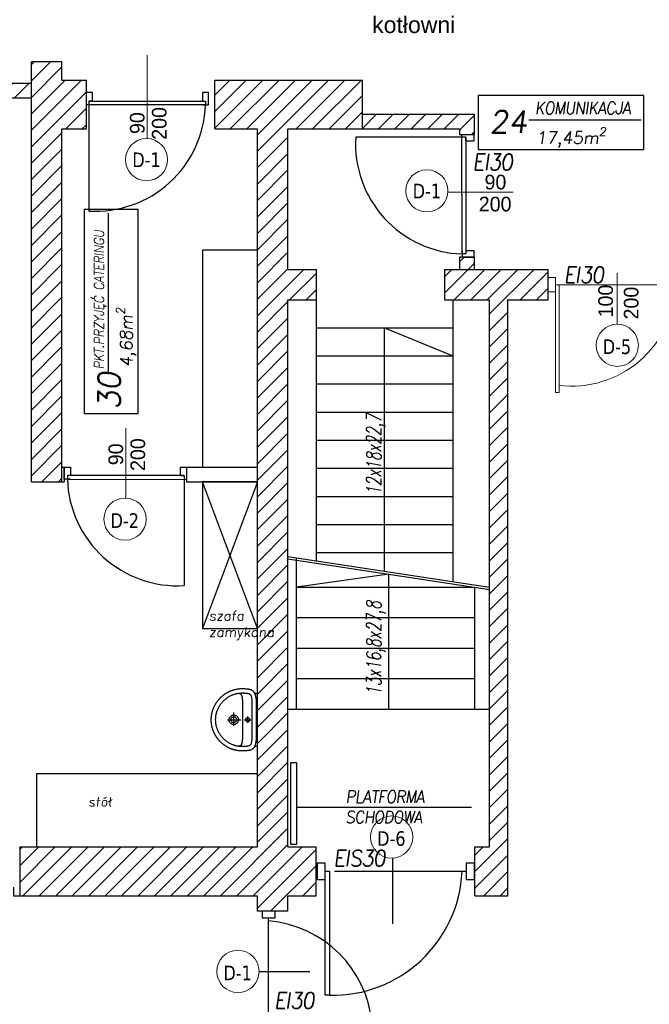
# Model space of a CAD drawing. Header units: millimetres. Extents: x -486876 to 553054, y -140324 to 834178.
# Tile 25 of 155: x -163075 to -157922, y 70003 to 78064. Entities that reach past the tile are written whole.
import ezdxf
from ezdxf import colors
from ezdxf.entities.mleader import LeaderData, LeaderLine
from ezdxf.enums import TextEntityAlignment as Align
from ezdxf.math import Vec2, Vec3

# ---------------------------------------------------------------- set-up
doc = ezdxf.new("R2010")
doc.units = ezdxf.units.MM
doc.linetypes.add('DASH2', pattern=[0.75, 0.5, -0.25])
for name, color, linetype, lineweight in [('_XREF', 252, 'DASH2', 13), ('XREF$0$0-ARKUSZ-OPIS', 8, 'Continuous', 18), ('XREF$0$okna', 8, 'Continuous', 20), ('XREF$0$ściana nośna', 8, 'Continuous', 30)]:
    doc.layers.add(name, color=color, linetype=linetype, lineweight=lineweight)
for name, color, linetype in [('XREF$0$A-ARM', 8, 'Continuous'), ('XREF$0$ArchiCAD', 8, 'Continuous'), ('XREF$0$DRZWI', 8, 'Continuous'), ('XREF$0$MEBLE', 8, 'Continuous'), ('XREF$0$nowe ściany', 8, 'Continuous'), ('XREF$0$OPIS', 8, 'Continuous'), ('XREF$0$OPISY', 8, 'Continuous'), ('XREF$0$Ppoż', 20, 'Continuous'), ('XREF$0$WIDOK', 8, 'Continuous'), ('XREF$0$WYMIARY', 9, 'Continuous'), ('XREF$0$WYPEŁNIENIA', 8, 'Continuous')]:
    doc.layers.add(name, color=color, linetype=linetype)
doc.styles.add('SANPROJEKT', font='arial.ttf', dxfattribs={"height": 200})
doc.styles.add('XREF$0$APLUS', font='arial.ttf', dxfattribs={"width": 0.6})
doc.styles.add('XREF$0$GENERATED_STYLE_1', font='txt')
doc.styles.add('XREF$0$ROMANS', font='romans.shx')
doc.styles.add('XREF$0$Simplex 0.7 Italic', font='simplex.shx', dxfattribs={"width": 0.7, "oblique": 10})
doc.styles.add('XREF$0$Standard', font='arial.ttf')
doc.styles.add('XREF$0$Verdana 0.8', font='verdana.ttf', dxfattribs={"width": 0.8})
pattern_1 = [(45, (-52999.899, 13162.694), (-6.7351921, 6.7351921), [])]

# ---------------------------------------------------------------- blocks, each defined once
blk = doc.blocks.new('XREF$0$KKP-KOLO2-B02X0201')
at = {"layer": 'XREF$0$A-ARM'}
for points in [[(-21.09, 0), (-21.12, -0.55), (-21.2, -1), (-21.34, -1.39), (-21.54, -1.76), (-21.81, -2.13), (-22.13, -2.54)], [(21.09, 0), (0, 0), (-21.09, 0)], [(22.13, -2.54), (21.81, -2.13), (21.54, -1.76), (21.34, -1.39), (21.2, -1), (21.12, -0.55), (21.09, 0)], [(25.29, -12.17), (25.29, -12.54), (25.28, -12.9), (25.27, -13.27), (25.25, -13.64), (25.22, -14), (25.19, -14.37), (25.16, -14.73), (25.12, -15.09), (25.08, -15.45), (25.03, -15.81), (24.97, -16.16), (24.91, -16.52), (24.85, -16.87), (24.78, -17.22), (24.71, -17.57), (24.63, -17.92), (24.55, -18.26), (24.46, -18.61), (24.37, -18.95), (24.27, -19.29), (24.17, -19.63), (24.06, -19.96), (23.95, -20.3), (23.83, -20.63), (23.71, -20.96), (23.59, -21.29), (23.46, -21.61), (23.33, -21.94), (23.19, -22.26), (23.05, -22.58), (22.9, -22.89), (22.75, -23.21), (22.6, -23.52), (22.44, -23.83), (22.27, -24.14), (22.11, -24.44), (21.94, -24.74), (21.76, -25.04), (21.58, -25.34), (21.4, -25.63), (21.21, -25.92), (21.02, -26.21), (20.83, -26.5), (20.63, -26.78), (20.43, -27.06), (20.22, -27.34), (20.01, -27.62), (19.8, -27.89), (19.58, -28.16), (19.36, -28.42), (19.14, -28.68), (18.91, -28.94), (18.68, -29.2), (18.45, -29.45), (18.21, -29.7), (17.97, -29.95), (17.73, -30.2), (17.48, -30.44), (17.23, -30.67), (16.98, -30.91), (16.72, -31.14), (16.46, -31.36), (16.2, -31.59), (15.93, -31.81), (15.66, -32.02), (15.39, -32.24), (15.12, -32.45), (14.84, -32.65), (14.56, -32.85), (14.28, -33.05), (13.99, -33.25), (13.7, -33.44), (13.41, -33.62), (13.12, -33.81), (12.82, -33.98), (12.52, -34.16), (12.22, -34.33), (11.91, -34.5), (11.61, -34.66), (11.3, -34.82), (10.98, -34.97), (10.67, -35.12), (10.35, -35.27), (10.03, -35.41), (9.71, -35.55), (9.39, -35.68), (9.06, -35.81), (8.74, -35.94), (8.41, -36.06), (8.07, -36.17), (7.74, -36.28), (7.4, -36.39), (7.06, -36.49), (6.72, -36.59), (6.38, -36.68), (6.04, -36.77), (5.69, -36.85), (5.35, -36.93), (5, -37), (4.65, -37.07), (4.29, -37.14), (3.94, -37.2), (3.58, -37.25), (3.23, -37.3), (2.87, -37.34), (2.51, -37.38), (2.14, -37.42), (1.78, -37.45), (1.42, -37.47), (1.05, -37.49), (0.68, -37.5), (0.31, -37.51), (-0.06, -37.51), (-0.06, -37.51), (-0.43, -37.51), (-0.8, -37.5), (-1.16, -37.49), (-1.53, -37.47), (-1.89, -37.45), (-2.26, -37.42), (-2.62, -37.38), (-2.98, -37.34), (-3.34, -37.3), (-3.7, -37.25), (-4.05, -37.2), (-4.41, -37.14), (-4.76, -37.07), (-5.11, -37), (-5.46, -36.93), (-5.81, -36.85), (-6.15, -36.77), (-6.5, -36.68), (-6.84, -36.59), (-7.18, -36.49), (-7.52, -36.39), (-7.85, -36.28), (-8.19, -36.17), (-8.52, -36.06), (-8.85, -35.94), (-9.18, -35.81), (-9.5, -35.68), (-9.83, -35.55), (-10.15, -35.41), (-10.47, -35.27), (-10.78, -35.12), (-11.1, -34.97), (-11.41, -34.82), (-11.72, -34.66), (-12.03, -34.5), (-12.33, -34.33), (-12.63, -34.16), (-12.93, -33.98), (-13.23, -33.81), (-13.52, -33.62), (-13.81, -33.44), (-14.1, -33.25), (-14.39, -33.05), (-14.67, -32.85), (-14.95, -32.65), (-15.23, -32.45), (-15.51, -32.24), (-15.78, -32.02), (-16.05, -31.81), (-16.31, -31.59), (-16.58, -31.36), (-16.84, -31.14), (-17.09, -30.91), (-17.35, -30.67), (-17.6, -30.44), (-17.84, -30.2), (-18.09, -29.95), (-18.33, -29.7), (-18.56, -29.45), (-18.8, -29.2), (-19.03, -28.94), (-19.25, -28.68), (-19.48, -28.42), (-19.7, -28.16), (-19.91, -27.89), (-20.13, -27.62), (-20.34, -27.34), (-20.54, -27.06), (-20.74, -26.78), (-20.94, -26.5), (-21.14, -26.21), (-21.33, -25.92), (-21.51, -25.63), (-21.7, -25.34), (-21.88, -25.04), (-22.05, -24.74), (-22.22, -24.44), (-22.39, -24.14), (-22.55, -23.83), (-22.71, -23.52), (-22.86, -23.21), (-23.01, -22.89), (-23.16, -22.58), (-23.3, -22.26), (-23.44, -21.94), (-23.57, -21.61), (-23.7, -21.29), (-23.83, -20.96), (-23.95, -20.63), (-24.06, -20.3), (-24.17, -19.96), (-24.28, -19.63), (-24.38, -19.29), (-24.48, -18.95), (-24.57, -18.61), (-24.66, -18.26), (-24.74, -17.92), (-24.82, -17.57), (-24.9, -17.22), (-24.96, -16.87), (-25.03, -16.52), (-25.09, -16.16), (-25.14, -15.81), (-25.19, -15.45), (-25.23, -15.09), (-25.27, -14.73), (-25.31, -14.37), (-25.34, -14), (-25.36, -13.64), (-25.38, -13.27), (-25.39, -12.9), (-25.4, -12.54), (-25.4, -12.17), (-25.4, -12.17), (-25.4, -11.8), (-25.38, -11.35), (-25.36, -10.84), (-25.33, -10.31), (-25.3, -9.77), (-25.27, -9.28), (-25.23, -8.85), (-25.19, -8.52), (-25.13, -8.07), (-25.06, -7.64), (-24.99, -7.22), (-24.91, -6.82), (-24.82, -6.44), (-24.73, -6.07), (-24.62, -5.72), (-24.51, -5.38), (-24.38, -5.06), (-24.24, -4.76), (-24.09, -4.47), (-23.93, -4.19), (-23.75, -3.93), (-23.55, -3.68), (-23.34, -3.44), (-23.11, -3.22), (-22.87, -3.01), (-22.6, -2.81), (-22.31, -2.63), (-22, -2.45), (-21.67, -2.29), (-21.32, -2.14), (-20.94, -1.99), (-20.54, -1.86), (-20.11, -1.74), (-19.66, -1.63), (-19.17, -1.53), (-19.17, -1.53), (-18.8, -1.45), (-18.41, -1.38), (-18.01, -1.32), (-17.59, -1.25), (-17.17, -1.2), (-16.73, -1.15), (-16.28, -1.1), (-15.82, -1.06), (-15.35, -1.04), (-14.87, -1.02), (-14.38, -1.01), (-0.06, -1.01), (14.27, -1.01), (14.76, -1.02), (15.23, -1.04), (15.7, -1.06), (16.16, -1.1), (16.61, -1.15), (17.05, -1.2), (17.48, -1.25), (17.9, -1.32), (18.3, -1.38), (18.69, -1.45), (19.06, -1.53), (19.54, -1.63), (20, -1.74), (20.43, -1.86), (20.83, -1.99), (21.21, -2.14), (21.56, -2.29), (21.89, -2.45), (22.2, -2.63), (22.48, -2.81), (22.75, -3.01), (23, -3.22), (23.23, -3.44), (23.44, -3.68), (23.63, -3.93), (23.81, -4.19), (23.98, -4.47), (24.13, -4.76), (24.27, -5.06), (24.39, -5.38), (24.51, -5.72), (24.61, -6.07), (24.71, -6.44), (24.79, -6.82), (24.88, -7.22), (24.95, -7.64), (25.02, -8.07), (25.08, -8.52), (25.12, -8.85), (25.15, -9.28), (25.19, -9.77), (25.22, -10.31), (25.24, -10.84), (25.27, -11.35), (25.28, -11.8), (25.29, -12.17)], [(-0.05, -33.94), (-0.61, -33.93), (-1.16, -33.92), (-1.72, -33.89), (-2.28, -33.85), (-2.7, -33.79), (-3.12, -33.73), (-3.53, -33.66), (-3.94, -33.59), (-4.34, -33.51), (-4.74, -33.42), (-5.14, -33.33), (-5.53, -33.23), (-5.93, -33.13), (-6.33, -33.02), (-6.73, -32.9), (-7.13, -32.77), (-7.53, -32.64), (-7.96, -32.47), (-8.38, -32.29), (-8.79, -32.11), (-9.2, -31.92), (-9.61, -31.73), (-10.02, -31.53), (-10.42, -31.33), (-10.8, -31.11), (-11.16, -30.89), (-11.52, -30.66), (-11.87, -30.43), (-12.22, -30.2), (-12.56, -29.97), (-12.89, -29.72), (-13.22, -29.48), (-13.55, -29.23), (-13.87, -28.97), (-14.19, -28.7), (-14.51, -28.43), (-14.82, -28.15), (-15.14, -27.86), (-15.45, -27.56), (-15.76, -27.24), (-16.06, -26.91), (-16.35, -26.58), (-16.63, -26.25), (-16.91, -25.92), (-17.17, -25.58), (-17.44, -25.24), (-17.7, -24.9), (-17.95, -24.55), (-18.2, -24.19), (-18.45, -23.82), (-18.69, -23.45), (-19.7, -21.59), (-19.87, -21.21), (-20.04, -20.83), (-20.19, -20.44), (-20.34, -20.06), (-20.49, -19.67), (-20.62, -19.28), (-20.75, -18.9), (-20.88, -18.51), (-20.99, -18.12), (-21.1, -17.73), (-21.2, -17.34), (-21.3, -16.94), (-21.38, -16.55), (-21.46, -16.15), (-21.54, -15.75), (-21.6, -15.36), (-21.66, -14.95), (-21.71, -14.55), (-21.75, -14.15), (-21.78, -13.74), (-21.81, -13.33), (-21.83, -12.92), (-21.84, -12.51), (-21.84, -12.09), (-21.84, -11.68), (-21.82, -11.26), (-21.81, -10.84), (-21.78, -10.42), (-21.76, -10), (-21.73, -9.57), (-21.69, -9.16), (-21.64, -8.74), (-21.58, -8.32), (-21.51, -7.91), (-21.43, -7.49), (-21.32, -7.09), (-21.2, -6.68), (-21.06, -6.4), (-20.88, -6.14), (-20.65, -5.9), (-20.38, -5.69), (-20.07, -5.5), (-19.73, -5.34), (-19.37, -5.2), (-18.99, -5.07), (-18.59, -4.96), (-18.17, -4.87), (-17.75, -4.8), (-17.33, -4.73), (-16.9, -4.68), (-16.49, -4.64), (-16.08, -4.61), (-15.69, -4.59), (-15.32, -4.58), (-14.98, -4.57), (-14.66, -4.56), (-14.38, -4.56), (-0.05, -4.56), (14.27, -4.56), (14.55, -4.56), (14.87, -4.57), (15.21, -4.58), (15.58, -4.59), (15.97, -4.61), (16.38, -4.64), (16.8, -4.68), (17.22, -4.73), (17.64, -4.8), (18.07, -4.87), (18.48, -4.96), (18.88, -5.07), (19.26, -5.2), (19.63, -5.34), (19.96, -5.5), (20.27, -5.69), (20.54, -5.9), (20.77, -6.14), (20.96, -6.4), (21.09, -6.68), (21.22, -7.09), (21.32, -7.49), (21.41, -7.91), (21.48, -8.32), (21.54, -8.74), (21.58, -9.16), (21.62, -9.57), (21.65, -10), (21.68, -10.42), (21.7, -10.84), (21.72, -11.26), (21.73, -11.68), (21.74, -12.09), (21.73, -12.51), (21.72, -12.92), (21.7, -13.33), (21.68, -13.74), (21.64, -14.15), (21.6, -14.55), (21.55, -14.95), (21.49, -15.36), (21.43, -15.75), (21.36, -16.15), (21.28, -16.55), (21.19, -16.94), (21.1, -17.34), (20.99, -17.73), (20.89, -18.12), (20.77, -18.51), (20.65, -18.9), (20.52, -19.28), (20.38, -19.67), (20.24, -20.06), (20.09, -20.44), (19.93, -20.83), (19.76, -21.21), (19.59, -21.59), (19.59, -21.59), (18.58, -23.45), (18.34, -23.82), (18.09, -24.19), (17.84, -24.55), (17.59, -24.9), (17.33, -25.24), (17.07, -25.58), (16.8, -25.92), (16.52, -26.25), (16.24, -26.58), (15.95, -26.91), (15.65, -27.24), (15.35, -27.56), (15.03, -27.86), (14.72, -28.15), (14.4, -28.43), (14.08, -28.7), (13.76, -28.97), (13.44, -29.23), (13.11, -29.48), (12.78, -29.72), (12.45, -29.97), (12.11, -30.2), (11.76, -30.43), (11.41, -30.66), (11.06, -30.89), (10.69, -31.11), (10.32, -31.33), (9.91, -31.53), (9.5, -31.73), (9.09, -31.92), (8.68, -32.11), (8.27, -32.29), (7.85, -32.47), (7.43, -32.64), (7.43, -32.64), (7.02, -32.77), (6.62, -32.9), (6.22, -33.02), (5.82, -33.13), (5.43, -33.23), (5.03, -33.33), (4.63, -33.42), (4.23, -33.51), (3.83, -33.59), (3.42, -33.66), (3.01, -33.73), (2.6, -33.79), (2.17, -33.85), (1.61, -33.89), (1.06, -33.92), (0.5, -33.93), (-0.05, -33.94)], [(-2.61, -7.95), (2.52, -7.95)], [(-0.04, -6.08), (0.43, -6.14), (0.85, -6.32), (1.21, -6.6), (1.49, -6.96), (1.67, -7.38), (1.73, -7.86), (1.67, -8.33), (1.49, -8.75), (1.21, -9.11), (0.85, -9.39), (0.43, -9.57), (-0.04, -9.63), (-0.51, -9.57), (-0.94, -9.39), (-1.3, -9.11), (-1.58, -8.75), (-1.75, -8.33), (-1.82, -7.86), (-1.75, -7.38), (-1.58, -6.96), (-1.3, -6.6), (-0.94, -6.32), (-0.51, -6.14), (-0.04, -6.08)], [(-0.05, -10.45), (-0.05, -5.48)], [(-21.62, -15.21), (-21.58, -14.99), (-21.53, -14.78), (-21.48, -14.58), (-21.41, -14.39), (-21.33, -14.21), (-21.24, -14.04), (-21.14, -13.87), (-21.02, -13.72), (-20.88, -13.57), (-20.72, -13.43), (-20.55, -13.3), (-20.35, -13.18), (-20.14, -13.06), (-19.9, -12.95), (-19.63, -12.85), (-19.34, -12.76), (-19.02, -12.67), (-18.67, -12.6), (-18.29, -12.53), (-17.88, -12.46), (-17.43, -12.4), (-16.96, -12.35), (-16.44, -12.31), (-15.89, -12.27), (-15.3, -12.24), (-14.67, -12.21), (-14, -12.19), (-13.28, -12.18), (-12.52, -12.17), (-11.72, -12.17)], [(-11.72, -12.17), (-0.06, -12.17), (11.6, -12.17)], [(-0.06, -15.43), (0.33, -15.45), (0.71, -15.51), (1.07, -15.6), (1.42, -15.73), (1.75, -15.89), (2.06, -16.08), (2.36, -16.3), (2.63, -16.55), (2.87, -16.82), (3.09, -17.11), (3.28, -17.43), (3.44, -17.76), (3.57, -18.11), (3.66, -18.47), (3.72, -18.85), (3.74, -19.24), (3.72, -19.62), (3.66, -20), (3.57, -20.36), (3.44, -20.71), (3.28, -21.05), (3.09, -21.36), (2.87, -21.65), (2.63, -21.92), (2.36, -22.17), (2.06, -22.39), (1.75, -22.58), (1.42, -22.74), (1.07, -22.87), (0.71, -22.96), (0.33, -23.02), (-0.06, -23.04), (-0.45, -23.02), (-0.82, -22.96), (-1.19, -22.87), (-1.54, -22.74), (-1.87, -22.58), (-2.18, -22.39), (-2.48, -22.17), (-2.75, -21.92), (-2.99, -21.65), (-3.21, -21.36), (-3.4, -21.05), (-3.56, -20.71), (-3.69, -20.36), (-3.78, -20), (-3.84, -19.62), (-3.86, -19.24), (-3.84, -18.85), (-3.78, -18.47), (-3.69, -18.11), (-3.56, -17.76), (-3.4, -17.43), (-3.21, -17.11), (-2.99, -16.82), (-2.75, -16.55), (-2.48, -16.3), (-2.18, -16.08), (-1.87, -15.89), (-1.54, -15.73), (-1.19, -15.6), (-0.82, -15.51), (-0.45, -15.45), (-0.06, -15.43)], [(-0.06, -24.21), (-0.06, -13.57)], [(11.6, -12.17), (12.41, -12.17), (13.17, -12.18), (13.88, -12.19), (14.55, -12.21), (15.18, -12.24), (15.78, -12.27), (16.33, -12.31), (16.84, -12.35), (17.32, -12.4), (17.77, -12.46), (18.18, -12.53), (18.56, -12.6), (18.9, -12.67), (19.22, -12.76), (19.52, -12.85), (19.78, -12.95), (20.02, -13.06), (20.24, -13.18), (20.44, -13.3), (20.61, -13.43), (20.76, -13.57), (20.9, -13.72), (21.02, -13.87), (21.13, -14.04), (21.22, -14.21), (21.3, -14.39), (21.36, -14.58), (21.42, -14.78), (21.47, -14.99), (21.51, -15.21)], [(4.89, -19.26), (-5.94, -19.26)], [(-0.06, -16.9), (0.36, -16.94), (0.75, -17.05), (1.12, -17.22), (1.44, -17.45), (1.72, -17.73), (1.95, -18.06), (2.13, -18.42), (2.23, -18.82), (2.27, -19.24), (2.23, -19.65), (2.13, -20.05), (1.95, -20.41), (1.72, -20.74), (1.44, -21.02), (1.12, -21.25), (0.75, -21.42), (0.36, -21.53), (-0.06, -21.57), (-0.48, -21.53), (-0.87, -21.42), (-1.23, -21.25), (-1.56, -21.02), (-1.84, -20.74), (-2.07, -20.41), (-2.24, -20.05), (-2.35, -19.65), (-2.39, -19.24), (-2.35, -18.82), (-2.24, -18.42), (-2.07, -18.06), (-1.84, -17.73), (-1.56, -17.45), (-1.23, -17.22), (-0.87, -17.05), (-0.48, -16.94), (-0.06, -16.9)]]:
    blk.add_lwpolyline(points, dxfattribs=at)
blk = doc.blocks.new('XREF')
at = {"layer": 'XREF$0$WYPEŁNIENIA'}
h = blk.add_hatch(dxfattribs=at)
h.set_pattern_fill('ANSI31', color=256, scale=3)
h.set_pattern_definition(pattern_1)
h.paths.add_polyline_path([(3556.78, 10801.78), (3507.62, 10801.78), (3507.62, 10786.78), (3556.78, 10786.78)])
h.paths.add_polyline_path([(3580.36, 10801.78), (3556.78, 10801.78), (3556.78, 10786.78), (3580.36, 10786.78)])
h.paths.add_polyline_path([(3900.02, 10651.78), (3796.56, 10651.78), (3796.56, 10666.78), (3766.56, 10666.78), (3766.56, 10651.78), (3724.56, 10651.78), (3724.56, 10611.78), (3766.56, 10611.78), (3766.56, 10496.78), (3709.56, 10496.78), (3709.56, 10471.78), (3766.56, 10471.78), (3766.56, 10606.94), (3796.56, 10606.94), (3796.56, 10466.78), (3796.56, 10476.78), (3796.56, 10476.78), (3796.56, 10611.78), (3900.02, 10611.78)])
h.paths.add_polyline_path([(3599.56, 10496.78), (3514.68, 10496.78), (3514.68, 10471.78), (3551.56, 10471.78), (3551.56, 10024.04), (3539.56, 10024.04), (3539.56, 9984.04), (3566.56, 9984.04), (3566.56, 10471.78), (3599.56, 10471.78)])
h.paths.add_polyline_path([(4136.56, 9911.78), (4126.56, 9911.78), (4126.56, 9971.94), (4126.56, 10361.95), (4096.56, 10361.95), (4096.56, 10346.78), (4096.56, 10131.78), (3896.56, 10131.78), (3896.56, 10170.11), (3796.56, 10170.11), (3796.56, 10176.78), (3766.56, 10176.78), (3766.56, 10058.38), (3796.56, 10058.38), (3796.56, 10096.78), (3886.56, 10096.78), (3886.56, 10106.78), (4096.56, 10106.78), (4096.56, 9971.94), (4096.56, 9911.78), (3771.56, 9911.78), (3771.56, 9779.12), (3796.56, 9779.12), (3796.56, 9816.78), (3886.56, 9816.78), (3886.56, 9881.78), (4016.56, 9881.78), (4016.56, 9851.78), (4061.56, 9851.78), (4061.56, 9881.78), (4136.56, 9881.78)])
h.paths.add_polyline_path([(3817.24, 9855.2), (3831.24, 9855.2), (3831.24, 9841.2), (3817.24, 9841.2)], flags=16)
h.paths.add_polyline_path([(3840.64, 9855.2), (3854.64, 9855.2), (3854.64, 9841.2), (3840.64, 9841.2)], flags=16)
h.paths.add_polyline_path([(3817.24, 10127.11), (3817.24, 10141.11), (3831.24, 10141.11), (3831.24, 10127.11)], flags=16)
edge = h.paths.add_edge_path(flags=0)
edge.add_arc((3824.24, 10134.11), 7, 0, 360)
h.paths.add_polyline_path([(3840.64, 10127.11), (3840.64, 10141.11), (3854.64, 10141.11), (3854.64, 10127.11)], flags=16)
h.paths.add_polyline_path([(3817.24, 10147.81), (3817.24, 10161.81), (3831.24, 10161.81), (3831.24, 10147.81)], flags=16)
h.paths.add_polyline_path([(3840.64, 10147.81), (3840.64, 10161.81), (3854.64, 10161.81), (3854.64, 10147.81)], flags=16)
h.paths.add_polyline_path([(3802.73, 10317.13), (3796.56, 10317.13), (3796.56, 10305.13), (3803.04, 10305.13)], flags=17)
h.paths.add_polyline_path([(3802.12, 10317.13), (3800.7, 10317.13), (3802.73, 10305.13), (3802.73, 10315.74)], flags=16)
h = blk.add_hatch(dxfattribs=at)
h.set_pattern_fill('ANSI31', color=256, scale=3)
h.set_pattern_definition(pattern_1)
h.paths.add_polyline_path([(2558.56, 10304.91), (2546.56, 10304.91), (2546.56, 10206.27), (2556.56, 10206.27), (2558.56, 10206.27)])
h.paths.add_polyline_path([(2558.56, 10106.27), (2546.56, 10106.27), (2546.56, 10024.04), (2558.56, 10024.04)])
h.paths.add_polyline_path([(2161.56, 9779.12), (2121.56, 9779.12), (2121.56, 9694.37), (2161.56, 9694.37)])
h.paths.add_polyline_path([(2161.56, 9424.37), (2121.56, 9424.37), (2121.56, 9247.17), (1876.56, 9247.17), (1846.56, 9247.17), (1846.56, 9224.37), (2134.58, 9224.37), (2134.58, 9090.15), (2519.93, 9090.15), (2519.93, 9115.15), (2161.56, 9115.15)])
h.paths.add_polyline_path([(1876.56, 9441.47), (1846.56, 9441.47), (1846.56, 9404.47), (1876.56, 9404.47)])
h.paths.add_polyline_path([(1876.56, 9715.37), (1846.56, 9715.37), (1846.56, 9678.37), (1876.56, 9678.37)])
h.paths.add_polyline_path([(2699.1, 9115.15), (2648.93, 9115.15), (2648.93, 9090.15), (2699.1, 9090.15)])
h.paths.add_polyline_path([(2878.28, 9115.15), (2833.43, 9115.15), (2833.43, 9090.15), (2878.28, 9090.15)])
h.paths.add_polyline_path([(3386.56, 9321.43), (3541.76, 9319.38), (3541.76, 9339.38), (3386.56, 9341.43), (3386.56, 9472.15), (3361.56, 9472.15), (3361.56, 9115.15), (3007.28, 9115.15), (3007.28, 9090.15), (3386.56, 9090.15)])
h.paths.add_polyline_path([(3386.56, 9779.12), (3361.56, 9779.12), (3361.56, 9622.15), (3386.56, 9622.15)])
h.paths.add_polyline_path([(3386.56, 9871.31), (3361.56, 9871.31), (3361.56, 9779.12), (3386.56, 9779.12)])
h.paths.add_polyline_path([(3409.56, 10024.04), (3386.56, 10024.04), (3386.56, 10471.78), (3409.68, 10471.78), (3409.68, 10496.78), (3386.56, 10496.78), (3386.56, 10611.78), (3447.56, 10611.78), (3447.56, 10651.78), (3326.56, 10651.78), (3326.56, 10611.78), (3361.56, 10611.78), (3361.56, 10024.04), (3167, 10024.04), (3167, 9984.04), (3361.56, 9984.04), (3361.56, 9971.31), (3386.56, 9971.31), (3386.56, 9984.04), (3409.56, 9984.04)])
h.paths.add_polyline_path([(3221.56, 10651.78), (3201.56, 10651.78), (3201.56, 10666.78), (3176.56, 10666.78), (3176.56, 10322.95), (3201.56, 10322.95), (3201.56, 10611.78), (3221.56, 10611.78)])
h.paths.add_polyline_path([(2666.56, 10481.33), (2666.56, 10497.95), (2646.56, 10497.95), (2646.56, 10392.95), (2666.56, 10392.95)])
h.paths.add_polyline_path([(2833.43, 10649.37), (2666.56, 10649.37), (2666.56, 10637.37), (2833.43, 10637.37)])
h.paths.add_polyline_path([(2896.56, 10649.37), (2833.56, 10649.37), (2833.56, 10589.37), (2896.56, 10589.37)])
h.paths.add_polyline_path([(2896.56, 10649.37), (2884.56, 10649.37)])
h.paths.add_polyline_path([(3055.46, 10649.37), (2896.56, 10649.37), (2896.56, 10637.37), (3055.46, 10637.37)])
h.paths.add_polyline_path([(3033.87, 10637.37), (3021.87, 10637.37), (3021.87, 10496.71), (3033.87, 10496.71)])
h.paths.add_polyline_path([(3176.56, 10649.37), (3155.46, 10649.37), (3155.46, 10637.37), (3176.56, 10637.37)])
h.paths.add_polyline_path([(2806.56, 10316.91), (2666.56, 10316.91), (2666.56, 10304.91), (2794.56, 10304.91), (2794.56, 10223.94), (2806.56, 10223.94)])
h = blk.add_hatch(dxfattribs=at)
h.set_pattern_fill('ANSI31', color=256, scale=3)
h.set_pattern_definition(pattern_1)
h.paths.add_polyline_path([(3539, 10506.94), (3527, 10506.94), (3527, 10496.78), (3539, 10496.78)])
h.paths.add_polyline_path([(3539, 10623.78), (3507.62, 10623.78), (3507.62, 10611.78), (3527, 10611.78), (3527, 10606.94), (3539, 10606.94)])
h.paths.add_polyline_path([(3507.62, 10623.78), (3465.86, 10623.78), (3465.86, 10611.78), (3507.62, 10611.78)])
h.paths.add_polyline_path([(3465.86, 10623.78), (3447.56, 10623.78), (3447.56, 10611.78), (3465.86, 10611.78)])
at = {"layer": 'XREF$0$DRZWI'}
for p, q in [((3472.06, 10014.81), (3472.06, 9961)), ((3424.7, 10004.04), (3532.44, 10004.04)), ((3519.41, 10004.04), (3532.44, 10004.04)), ((3370.67, 9877.93), (3370.67, 9966.01)), ((3370.67, 9963.37), (3370.67, 9966.01)), ((3362.86, 9921.97), (3404.36, 9921.97))]:
    blk.add_line(p, q, dxfattribs=at)
for points in [[(3226.56, 10634.58), (3226.56, 10641.58), (3221.56, 10641.58)], [(3316.56, 10641.58), (3316.56, 10634.66)], [(3316.56, 10631.58), (3321.56, 10631.58), (3321.56, 10641.58), (3316.56, 10641.58)], [(3223.56, 10634.58), (3319.06, 10634.58), (3319.06, 10631.58), (3319.06, 10631.58), (3221.56, 10631.49)], [(3226.56, 10634.58), (3223.56, 10634.58), (3223.56, 10544.58), (3223.56, 10544.58)], [(3532, 10601.94), (3532, 10604.94), (3442, 10604.94), (3442, 10604.94)], [(3532, 10604.94), (3532, 10509.44), (3529, 10509.44), (3529, 10509.44), (3528.92, 10606.94)], [(3532, 10601.94), (3539, 10601.94), (3539, 10606.94)], [(3529, 10511.94), (3529, 10506.94), (3539, 10506.94), (3539, 10511.94)], [(3539, 10511.94), (3532.08, 10511.94)], [(3208.52, 10324.95), (3203.52, 10324.95), (3203.52, 10334.95), (3208.52, 10334.95)], [(3208.52, 10334.95), (3208.52, 10328.04)], [(3298.52, 10327.95), (3298.52, 10334.95), (3303.52, 10334.95)], [(3301.52, 10327.95), (3206.02, 10327.95), (3206.02, 10324.95), (3206.02, 10324.95), (3303.52, 10324.87)], [(3298.52, 10327.95), (3301.52, 10327.95), (3301.52, 10237.95), (3301.52, 10237.95)], [(3417.07, 10004.04), (3420.46, 10004.04), (3420.46, 9902.61), (3417.07, 9902.61), (3417.07, 9997.27), (3417.07, 10010.8), (3410.31, 10010.8), (3410.31, 9997.27), (3417.07, 9997.27)], [(3162, 9991.04), (3162, 9984.04), (3167, 9984.04)]]:
    blk.add_lwpolyline(points, dxfattribs=at)
blk.add_lwpolyline([(3532.44, 9997.27), (3539.21, 9997.27), (3539.21, 10010.8), (3532.44, 10010.8)], close=True, dxfattribs=at)
at = {"layer": 'XREF$0$DRZWI', "ltscale": 0.8}
blk.add_lwpolyline([(3375.97, 9966.01), (3375.97, 9971.31), (3365.38, 9971.31), (3365.38, 9966.01)], close=True, dxfattribs=at)
at = {"layer": 'XREF$0$DRZWI'}
for centre, radius, start, end in [((3229, 10634.52), 90.11, 266.53875, 358.12796), ((3531.94, 10599.5), 90.11, 176.53875, 268.12796), ((3296.08, 10327.9), 90.11, 181.87204, 273.46125), ((3423.01, 10008.73), 106.15, 268.62211, 357.46327), ((3363.2, 9871.21), 92.46, 4.98795, 85.36464)]:
    blk.add_arc(centre, radius, start, end, dxfattribs=at)
at = {"layer": 'XREF$0$MEBLE'}
for p, q in [((3361.56, 10512.51), (3316.56, 10512.51)), ((3316.56, 10512.51), (3316.56, 10334.95)), ((3361.56, 10322.95), (3316.56, 10322.95)), ((3316.56, 10322.95), (3316.56, 10202.95)), ((3361.56, 10202.95), (3316.56, 10322.95)), ((3361.56, 10322.95), (3316.56, 10202.95)), ((3316.56, 10202.95), (3361.56, 10202.95)), ((3181.04, 10084.04), (3361.56, 10084.04)), ((3181.04, 10024.04), (3181.04, 10084.04))]:
    blk.add_line(p, q, dxfattribs=at)
at = {"layer": 'XREF$0$nowe ściany'}
for p, q in [((3201.56, 10666.78), (3176.56, 10666.78)), ((3155.46, 10649.37), (3176.56, 10649.37)), ((3155.46, 10637.37), (3176.56, 10637.37)), ((3447.56, 10623.78), (3539, 10623.78)), ((3539, 10623.78), (3539, 10606.94)), ((3447.56, 10611.78), (3527, 10611.78)), ((3527, 10611.78), (3527, 10606.94)), ((3539, 10606.94), (3527, 10606.94)), ((3527, 10506.94), (3527, 10496.78)), ((3539, 10506.94), (3527, 10506.94)), ((3539, 10506.94), (3539, 10496.78)), ((3201.56, 10334.95), (3203.52, 10334.95)), ((3203.52, 10334.95), (3203.52, 10322.95)), ((3303.52, 10334.95), (3361.56, 10334.95)), ((3303.52, 10334.95), (3303.52, 10322.95)), ((3176.56, 10322.95), (3201.56, 10322.95)), ((3201.56, 10322.95), (3203.52, 10322.95)), ((3303.52, 10322.95), (3361.56, 10322.95)), ((3167, 10024.04), (3167, 9984.04))]:
    blk.add_line(p, q, dxfattribs=at)
at = {"layer": 'XREF$0$okna'}
for p, q in [((3656.03, 10493.65), (3656.03, 10451.96)), ((3608.38, 10484.28), (3703.67, 10484.28))]:
    blk.add_line(p, q, dxfattribs=at)
for points in [[(3271.31, 10672.1), (3271.31, 10603.93)], [(3570.85, 10560.15), (3517.46, 10560.15)], [(3605.44, 10484.28), (3608.38, 10484.28), (3608.38, 10396.08), (3605.44, 10396.08), (3605.44, 10478.39), (3605.44, 10490.16), (3599.56, 10490.16), (3599.56, 10478.39), (3605.44, 10478.39)], [(3253.77, 10366.8), (3253.77, 10309.68)]]:
    blk.add_lwpolyline(points, dxfattribs=at)
for centre in [(3270.78, 10586.66), (3500.2, 10561.09), (3656.02, 10434.68), (3253.25, 10292.35), (3471.39, 10032.08), (3345.58, 9922.07)]:
    blk.add_circle(centre, 17.28, dxfattribs=at)
blk.add_arc((3618.95, 10486.01), 84.74, 262.83709, 358.8299, dxfattribs=at)
at = {"layer": 'XREF$0$OPIS'}
for p, q in [((3583.69, 10619.32), (3675.59, 10619.32)), ((3239.58, 10411.04), (3239.58, 10542.95))]:
    blk.add_line(p, q, dxfattribs=at)
for points in [[(3677.89, 10639.23), (3542.29, 10639.23), (3542.29, 10595.07), (3677.89, 10595.07)], [(3219.67, 10545.84), (3219.67, 10378.81), (3263.83, 10378.81), (3263.83, 10545.84)]]:
    blk.add_lwpolyline(points, close=True, dxfattribs=at)
at = {"layer": 'XREF$0$WIDOK'}
for p, q in [((3409.68, 10471.78), (3409.68, 10258.27)), ((3521.42, 10471.78), (3521.42, 10241.34)), ((3409.68, 10449), (3521.42, 10449)), ((3465.55, 10249.81), (3465.55, 10449)), ((3465.55, 10449), (3521.42, 10426)), ((3409.68, 10426), (3521.42, 10426)), ((3409.68, 10403), (3521.42, 10403)), ((3409.68, 10380), (3521.42, 10380)), ((3409.68, 10357), (3521.42, 10357)), ((3409.68, 10334), (3521.42, 10334)), ((3409.68, 10311), (3521.42, 10311)), ((3409.68, 10288), (3521.42, 10288)), ((3409.68, 10265), (3521.42, 10265)), ((3469.06, 10247.25), (3393.56, 10236.78)), ((3469.06, 10136.78), (3469.06, 10247.25)), ((3393.56, 10236.78), (3538.2, 10236.78)), ((3393.56, 10211.78), (3539.56, 10211.78)), ((3393.56, 10186.78), (3539.56, 10186.78)), ((3393.56, 10161.78), (3539.56, 10161.78)), ((3386.56, 10136.78), (3551.56, 10136.78))]:
    blk.add_line(p, q, dxfattribs=at)
at = {"layer": 'XREF$0$WYMIARY'}
for p, q in [((3386.56, 10261.78), (3551.56, 10236.78)), ((3386.56, 10259.75), (3551.56, 10234.75)), ((3393.56, 10136.78), (3393.56, 10260.71)), ((3539.56, 10136.78), (3539.56, 10236.57)), ((3393.49, 10056.58), (3536.71, 10056.58))]:
    blk.add_line(p, q, dxfattribs=at)
blk.add_lwpolyline([(3388.96, 10093.17), (3393.49, 10093.17), (3393.49, 10025.96), (3388.96, 10025.96)], close=True, dxfattribs=at)
at = {"layer": 'XREF$0$ściana nośna'}
for p, q in [((3176.56, 10322.95), (3176.56, 10666.78)), ((3201.56, 10651.78), (3201.56, 10666.78)), ((3201.56, 10651.78), (3221.56, 10651.78)), ((3221.56, 10611.78), (3221.56, 10651.78)), ((3326.56, 10651.78), (3447.56, 10651.78)), ((3326.56, 10611.78), (3326.56, 10651.78)), ((3447.56, 10611.78), (3447.56, 10651.78)), ((3201.56, 10611.78), (3221.56, 10611.78)), ((3201.56, 10322.95), (3201.56, 10611.78)), ((3326.56, 10611.78), (3361.56, 10611.78)), ((3361.56, 10024.04), (3361.56, 10611.78)), ((3386.56, 10611.78), (3447.56, 10611.78)), ((3386.56, 10496.78), (3386.56, 10611.78)), ((3386.56, 10496.78), (3409.68, 10496.78)), ((3409.68, 10496.78), (3409.68, 10471.78)), ((3514.68, 10496.78), (3599.56, 10496.78)), ((3514.68, 10496.78), (3514.68, 10471.78)), ((3599.56, 10471.78), (3599.56, 10496.78)), ((3386.56, 10471.78), (3409.68, 10471.78)), ((3386.56, 10024.04), (3386.56, 10471.78)), ((3386.56, 10471.78), (3409.68, 10471.78)), ((3514.68, 10471.78), (3551.56, 10471.78)), ((3514.68, 10471.78), (3551.56, 10471.78)), ((3551.56, 10024.04), (3551.56, 10471.78)), ((3566.56, 10471.78), (3599.56, 10471.78)), ((3566.56, 9984.04), (3566.56, 10471.78)), ((3167, 10024.04), (3361.56, 10024.04)), ((3386.56, 10024.04), (3409.56, 10024.04)), ((3409.56, 9984.04), (3409.56, 10024.04)), ((3539.56, 9984.04), (3539.56, 10024.04)), ((3539.56, 10024.04), (3551.56, 10024.04)), ((3167, 9984.04), (3361.56, 9984.04)), ((3361.56, 9971.31), (3361.56, 9984.04)), ((3386.56, 9971.31), (3386.56, 9984.04)), ((3386.56, 9984.04), (3409.56, 9984.04)), ((3539.56, 9984.04), (3566.56, 9984.04)), ((3386.56, 9971.31), (3361.56, 9971.31))]:
    blk.add_line(p, q, dxfattribs=at)
at = {"layer": 'XREF$0$A-ARM', "xscale": 1.007999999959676, "yscale": 1.007999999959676, "zscale": 1.007999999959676, "rotation": 270}
blk.add_blockref('XREF$0$KKP-KOLO2-B02X0201', (3361.56, 10128.05), dxfattribs=at)
at = {"style": 'XREF$0$APLUS'}
blk.add_attdef('70', text='', height=12.94, rotation=90, dxfattribs=at).set_placement((5846.74, 4087.03), align=Align.BOTTOM_CENTER)
blk.add_attdef('165', text='', height=12.94, rotation=90, dxfattribs=at).set_placement((5850.28, 4086.91), align=Align.TOP_CENTER)
at = {"layer": 'XREF$0$0-ARKUSZ-OPIS', "style": 'XREF$0$Simplex 0.7 Italic', "oblique": 10, "width": 0.7}
for s, p in [('12x18x22,7', (3462.68, 10312.09)), ('13x16,8x27,8', (3462.68, 10148.22))]:
    blk.add_text(s, height=12, rotation=90, dxfattribs=at).set_placement(p)
at = {"layer": 'XREF$0$ArchiCAD', "style": 'XREF$0$GENERATED_STYLE_1'}
for s, rotation, p in [('90', 90, (3272.77, 10607.61)), ('200', 90, (3290.78, 10602.92)), ('90', 0, (3547.39, 10558.69)), ('200', 0, (3542.7, 10540.68)), ('100', 90, (3656.06, 10457.51)), ('200', 90, (3676.99, 10455.83)), ('200', 90, (3273.25, 10331.77)), ('90', 90, (3255.24, 10336.46))]:
    blk.add_text(s, height=12, rotation=rotation, dxfattribs=at).set_placement(p, align=Align.BOTTOM_LEFT)
at = {"layer": 'XREF$0$DRZWI', "style": 'XREF$0$APLUS'}
for tag, height, p in [('90', 10.59, (3968.05, 17970.78)), ('90', 10.59, (4273.69, 17907.63)), ('90', 10.59, (4647.11, 17907.63)), ('90', 10.59, (4995.74, 17907.63)), ('90', 10.59, (5345.01, 17907.63)), ('90', 8.24, (3625.86, 17450.53)), ('90', 8.24, (4282.58, 17436.64)), ('90', 8.24, (4577.82, 17436.64)), ('90', 8.24, (5003.12, 17436.64)), ('90', 8.24, (5300.95, 17436.64)), ('90', 8.24, (5625.63, 17350.96)), ('110', 12.94, (3772.73, 10725.01)), ('100', 12.94, (3763.85, 10003.38)), ('90', 10.59, (3383.41, 9921.97)), ('83', 10.59, (4118.73, 4184.03))]:
    blk.add_attdef(tag, text='', height=height, dxfattribs=at).set_placement(p, align=Align.BOTTOM_CENTER)
for tag, height, p in [('200', 10.59, (3967.95, 17967.89)), ('200', 10.59, (4273.59, 17904.74)), ('200', 10.59, (4647.01, 17904.74)), ('200', 10.59, (4995.64, 17904.74)), ('200', 10.59, (5344.91, 17904.74)), ('200', 8.24, (3625.86, 17448.28)), ('200', 8.24, (4282.58, 17434.39)), ('200', 8.24, (4577.82, 17434.39)), ('200', 8.24, (5003.12, 17434.39)), ('200', 8.24, (5300.95, 17434.39)), ('200', 8.24, (5625.63, 17348.71)), ('210', 12.94, (3772.6, 10721.48)), ('200', 12.94, (3763.85, 9999.84)), ('200', 10.59, (3383.31, 9919.08)), ('178', 10.59, (4118.62, 4181.14))]:
    blk.add_attdef(tag, text='', height=height, dxfattribs=at).set_placement(p, align=Align.TOP_CENTER)
for tag, height, p in [('205', 10.59, (4204.92, 17787.31)), ('210', 10.59, (5722.65, 17787.31)), ('210', 12.94, (4044.07, 17776.19)), ('210', 12.94, (4602.86, 17776.83)), ('210', 12.94, (4951.5, 17776.83)), ('210', 12.94, (5300.98, 17776.83)), ('210', 12.94, (3579.16, 17557.04)), ('210', 12.94, (3935.88, 17557.04)), ('210', 12.94, (4219.13, 17557.04)), ('210', 12.94, (4633.7, 17557.04)), ('210', 12.94, (4958.43, 17557.04)), ('210', 12.94, (5356.84, 17557.04)), ('210', 12.94, (5615.9, 17557.04)), ('200', 11.76, (4716.1, 10187.15)), ('200', 11.76, (4936.97, 10128.95)), ('200', 11.76, (5363.02, 10117.1)), ('210', 13.53, (3475.75, 9987.9)), ('170', 11.76, (4209.38, 4035.73))]:
    blk.add_attdef(tag, text='', height=height, rotation=90, dxfattribs=at).set_placement(p, align=Align.TOP_CENTER)
for tag, height, p in [('100', 10.59, (5719.75, 17787.41)), ('100', 12.94, (4040.53, 17776.32)), ('96', 10.59, (4202.03, 17787.41)), ('100', 12.94, (4599.33, 17776.96)), ('100', 12.94, (4947.96, 17776.96)), ('100', 12.94, (5297.45, 17776.96)), ('100', 12.94, (3575.63, 17557.16)), ('100', 12.94, (3932.34, 17557.16)), ('100', 12.94, (4215.59, 17557.16)), ('100', 12.94, (4630.17, 17557.16)), ('100', 12.94, (4954.89, 17557.16)), ('100', 12.94, (5353.3, 17557.16)), ('100', 12.94, (5612.36, 17557.16)), ('90', 11.76, (4712.89, 10187.26)), ('90', 11.76, (4933.75, 10129.07)), ('90', 11.76, (5359.81, 10117.21)), ('120', 13.53, (3472.06, 9987.9)), ('90', 11.76, (4206.17, 4035.84))]:
    blk.add_attdef(tag, text='', height=height, rotation=90, dxfattribs=at).set_placement(p, align=Align.BOTTOM_CENTER)
at = {"layer": 'XREF$0$OPIS', "attachment_point": 1, "style": 'XREF$0$Standard'}
for s, insert, char_height in [('\\A1;{\\Fromans|c238;\\Q8;\\W0.9;\\T0.95;KOMUNIKACJA}', (3588.56, 10633.94), 10), ('\\A1;{\\Fromans|c238;\\Q8;24}', (3551.59, 10626.68), 18), ('\\A1;{\\Fromans|c238;\\Q8;17,45m\\H0.7x;\\S2^ ;}', (3589.48, 10613), 10), ('\\A1;{\\Fromans|c238;\\Q8;\\W0.9;\\T0.95;PLATFORMA SCHODOWA}', (3433.63, 10070.08), 10)]:
    blk.add_mtext_dynamic_manual_height_columns(s, width=79.0239, gutter_width=1, heights=[0], dxfattribs=dict(at, insert=insert, char_height=char_height))
at = {"layer": 'XREF$0$OPIS', "attachment_point": 1, "rotation": 90, "style": 'XREF$0$Standard'}
for s, width, insert, char_height in [('\\A1;{\\Fromans|c238;\\Q8;\\W0.9;\\T0.95;PKT.PRZYJĘĆ CATERINGU}', 193.4826, (3227.88, 10414.93), 8), ('\\A1;{\\Fromans|c238;\\Q8;4,68m\\H0.7x;\\S2^ ;}', 79.0239, (3245.9, 10416.82), 10), ('\\A1;{\\Fromans|c238;\\Q8;30}', 79.0239, (3231.2, 10382.17), 18)]:
    blk.add_mtext_dynamic_manual_height_columns(s, width=width, gutter_width=1, heights=[0], dxfattribs=dict(at, insert=insert, char_height=char_height))
at = {"layer": 'XREF$0$OPISY', "style": 'XREF$0$Verdana 0.8', "width": 0.8}
for s, p in [('D-1', (3270.78, 10586.49)), ('D-1', (3500.2, 10560.92)), ('D-2', (3252.99, 10291.16))]:
    blk.add_text(s, height=12, rotation=360, dxfattribs=at).set_placement(p, align=Align.MIDDLE_CENTER)
at = {"layer": 'XREF$0$Ppoż', "style": 'XREF$0$Verdana 0.8', "width": 0.8}
for s, p in [('D-5', (3655.75, 10433.49)), ('D-6', (3471.12, 10030.9)), ('D-1', (3345.32, 9920.89))]:
    blk.add_text(s, height=12, rotation=360, dxfattribs=at).set_placement(p, align=Align.MIDDLE_CENTER)
at = {"layer": 'XREF$0$Ppoż', "char_height": 13.2, "attachment_point": 1, "style": 'XREF$0$Standard'}
for s, insert in [('\\A1;{\\Fromans|c238;\\Q8;\\W0.9;\\T0.95;EI30}', (3537.72, 10591.28)), ('\\A1;{\\Fromans|c238;\\Q8;\\W0.9;\\T0.95;EI30}', (3612.37, 10498.96)), ('\\A1;{\\Fromans|c238;\\Q8;\\W0.9;\\T0.95;EIS30}', (3423.81, 10021.33)), ('\\A1;{\\Fromans|c238;\\Q8;\\W0.9;\\T0.95;EI30}', (3375.32, 9904.83))]:
    blk.add_mtext_dynamic_manual_height_columns(s, width=246.3904, gutter_width=1, heights=[0], dxfattribs=dict(at, insert=insert))
at = {"layer": 'XREF$0$WYMIARY', "char_height": 8, "width": 174.6276, "attachment_point": 1, "style": 'XREF$0$ROMANS'}
for s, insert in [('{\\Q7;szafa \\Pzamykana}', (3321.91, 10217.23)), ('{\\Q7;stół}', (3223.14, 10064.94))]:
    blk.add_mtext(s, dxfattribs=dict(at, insert=insert))

msp = doc.modelspace()

# ---------------------------------------------------------------- block references
at = {"layer": '_XREF', "xscale": 10, "yscale": 10, "zscale": 10}
msp.add_blockref('XREF', (-194744.7507, -28948.20066), dxfattribs=at)

# ---------------------------------------------------------------- leaders
ml = msp.add_multileader_mtext('Standard')
ml.set_content('Rozdzielacz stalowy\\Pdla 3 obiegów Średnica\\PDN65 wyjścia zgodnie ze schematem\\Pkotłowni', style='SANPROJEKT')
ml.set_leader_properties()
ml.build(insert=Vec2(0, 0))
ctx = ml.context
ctx.base_point, ctx.char_height, ctx.plane_origin = Vec3(-162616.09912, 78697.51973), 135, Vec3(-196.80662, -1560.86364)
ctx.text_align_type = 2
notes = []
notes.append((ctx, [(0, (1, 1, 0), (-159499.50412, 78697.51973), (-1, 0), 8, [(0, [(-158647.68416, 81660.14122)], 0, [])])]))
ctx.mtext.insert, ctx.mtext.alignment = Vec3(-159509.50412, 78765.01973), 3
for ctx, leaders in notes:
    for number, flags, end, landing, length, lines in leaders:
        leader = LeaderData()
        leader.index, (leader.has_last_leader_line, leader.has_dogleg_vector, leader.attachment_direction) = number, flags
        leader.last_leader_point, leader.dogleg_vector, leader.dogleg_length = Vec3(end), Vec3(landing), length
        for number, points, colour, breaks in lines:
            line = LeaderLine()
            line.index, line.vertices, line.color, line.breaks = number, Vec3.list(points), colors.encode_raw_color(colour), breaks
            leader.lines.append(line)
        ctx.leaders.append(leader)

doc.saveas('drawing.dxf')
